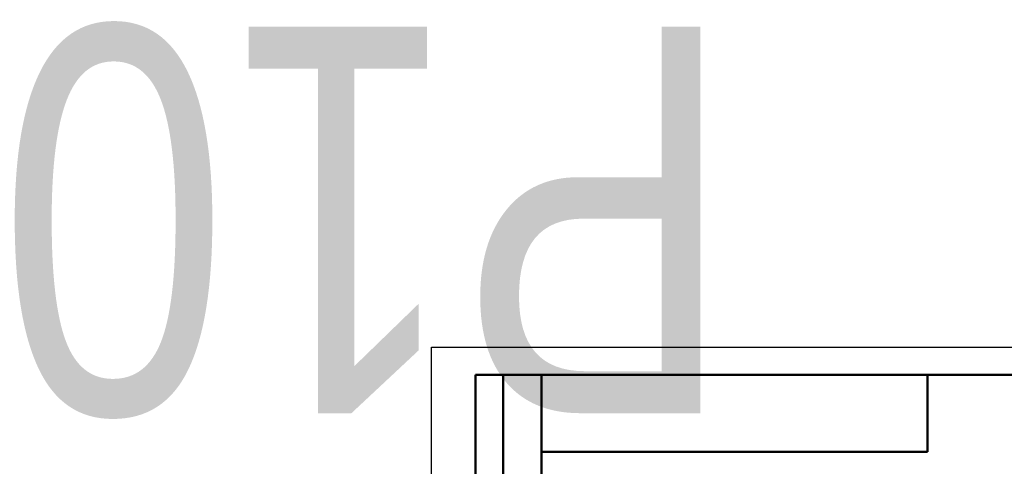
# Model space of a CAD drawing. Header units: millimetres. Extents: x -75 to 691, y -69 to 356.
# Tile 17 of 19: x -75 to 104, y 275 to 356. Entities that reach past the tile are written whole.
import ezdxf
from ezdxf.enums import TextEntityAlignment as Align

# ---------------------------------------------------------------- set-up
doc = ezdxf.new("R2018")
doc.units = ezdxf.units.MM
for name, color, linetype, lineweight in [('Кромка (ГОСТ)', 7, 'Continuous', 50), ('Обозначение (ГОСТ)', 7, 'Continuous', 25), ('Эскизная геометрия (ГОСТ)', 7, 'Continuous', 50)]:
    doc.layers.add(name, color=color, linetype=linetype, lineweight=lineweight)
doc.styles.get("Standard").update_dxf_attribs({"font": 'GOST Common Italic.ttf'})
doc.styles.add('Альтернативный текст (ГОСТ)', font='txt', dxfattribs={"width": 0.8})

# ---------------------------------------------------------------- blocks, each defined once
blk = doc.blocks.new('ГОСТ - Доп. графы 2')
at = {"layer": 'Эскизная геометрия (ГОСТ)'}
for p, q in [((-12, 0), (-12, 120)), ((-12, 120), (0, 120)), ((-7, 0), (-7, 120)), ((-12, 60), (0, 60)), ((0, 0), (-12, 0))]:
    blk.add_line(p, q, dxfattribs=at)
at = {"layer": 'Обозначение (ГОСТ)', "char_height": 3.17, "attachment_point": 5, "rotation": 90, "style": 'Альтернативный текст (ГОСТ)'}
for s, insert, width in [('\\fGOST Common|b0|i1;\\H3.1700;Перв. примен.', (-9.19, 90.05), 60.0143), ('\\fGOST Common|b0|i1;\\H3.1700;Справ. №', (-9.1, 30), 59.9357)]:
    blk.add_mtext(s, dxfattribs=dict(at, insert=insert, width=width))
at = {"layer": 'Обозначение (ГОСТ)', "lineweight": 30, "width": 0.8, "flags": 17}
for tag, p in [('Первичная_применяемость', (-3.65, 90.03)), ('Справочный_номер', (-3.55, 30.02))]:
    blk.add_attdef(tag, text='', height=3.17, rotation=90, dxfattribs=at).set_placement(p, align=Align.MIDDLE_CENTER)
blk = doc.blocks.new('ГОСТ - Доп. графы 3')
at = {"layer": 'Эскизная геометрия (ГОСТ)'}
for p, q in [((0, 0), (70, 0)), ((70, 0), (70, -14)), ((70, -14), (0, -14))]:
    blk.add_line(p, q, dxfattribs=at)
at = {"layer": 'Обозначение (ГОСТ)', "lineweight": 30, "width": 0.8}
blk.add_attdef('ОБОЗНАЧЕНИЕ', text='', height=5, rotation=180, dxfattribs=at).set_placement((34.94, -6.97), align=Align.MIDDLE_CENTER)
blk = doc.blocks.new('Рамки ГОСТ_ граница 297x210')
at = {"layer": 'Кромка (ГОСТ)', "lineweight": 25}
for p, q in [((0, 0), (0, 297)), ((0, 297), (210, 297))]:
    blk.add_line(p, q, dxfattribs=at)
at = {"layer": 'Кромка (ГОСТ)'}
for p, q in [((205, 292), (20, 292)), ((20, 292), (20, 5))]:
    blk.add_line(p, q, dxfattribs=at)

msp = doc.modelspace()

# ---------------------------------------------------------------- block references
ref = msp.add_blockref('ГОСТ - Доп. графы 3', (20, 292))
lines = msp.add_mtext('\\W0.8000;P10', dxfattribs={"layer": 'Обозначение (ГОСТ)', "insert": (54.9421, 285.0324), "char_height": 70.124838, "attachment_point": 1, "rotation": 180})
ref.add_attrib('ОБОЗНАЧЕНИЕ', '', (54.9421, 285.0324)).embed_mtext(lines)
for name, p in [('Рамки ГОСТ_ граница 297x210', (0, 0)), ('ГОСТ - Доп. графы 2', (20, 172))]:
    msp.add_blockref(name, p)

doc.saveas('drawing.dxf')
